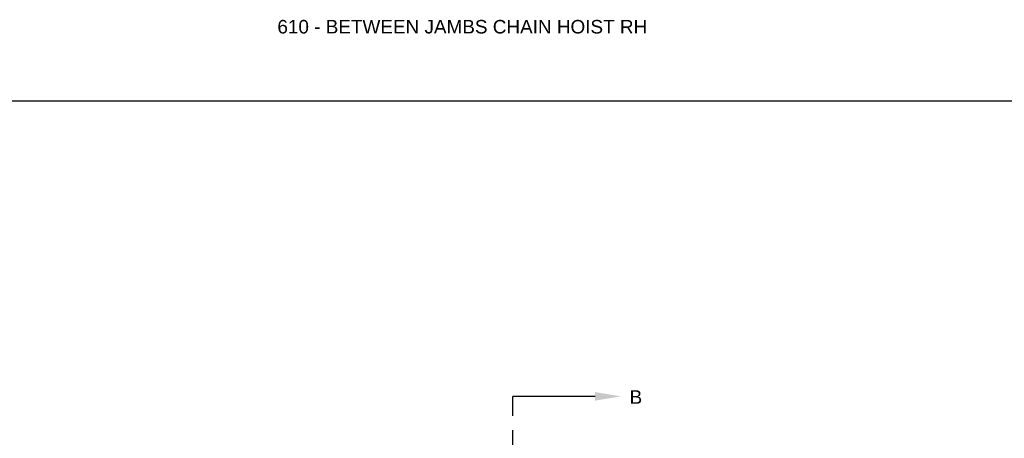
# Model space of a CAD drawing. Header units: inches. Extents: x 169.6 to 213.7, y 195.1 to 266.5.
# Tile 46 of 55: x 200.8 to 207.6, y 225.2 to 228.1. Entities that reach past the tile are written whole.
import ezdxf
from ezdxf import colors
from ezdxf.entities.mleader import LeaderData, LeaderLine
from ezdxf.math import Vec2, Vec3

# ---------------------------------------------------------------- set-up
doc = ezdxf.new("R2010")
doc.units = ezdxf.units.IN
doc.header["$LTSCALE"] = 0.25
doc.header["$MEASUREMENT"] = 0
doc.linetypes.add('CENTER', pattern=[2, 1.25, -0.25, 0.25, -0.25])
doc.layers.add('ANNOTATIONS', color=1, linetype='Continuous')
doc.layers.add('SECTION CUTS', color=6, linetype='CENTER')
doc.styles.add('ARIAL', font='arial.ttf', dxfattribs={"height": 0.09375})
doc.styles.get("Standard").update_dxf_attribs({"font": 'romans.shx'})

msp = doc.modelspace()

# ---------------------------------------------------------------- linework, layer by layer
at = {"layer": 'defpoints'}
msp.add_lwpolyline([(213.72204, 214.75854), (194.25216, 214.75854), (194.25216, 227.49365), (213.72204, 227.49365)], close=True, dxfattribs=at)
at = {"layer": 'SECTION CUTS'}
msp.add_line((204.2039, 219.79906), (204.2039, 225.44633), dxfattribs=at)

# ---------------------------------------------------------------- texts
at = {"layer": 'ANNOTATIONS', "insert": (202.57261, 228.05267), "char_height": 0.09375, "width": 4.6220629, "attachment_point": 1, "line_spacing_factor": 0.86134, "style": 'ARIAL'}
msp.add_mtext('610 - BETWEEN JAMBS CHAIN HOIST RH', dxfattribs=at)
at = {"layer": 'SECTION CUTS', "style": 'ARIAL'}
msp.add_text('B', height=0.09375, dxfattribs=at).set_placement((205.01193, 225.39463))

# ---------------------------------------------------------------- leaders
at = {"layer": 'SECTION CUTS'}
ml = msp.add_multileader_mtext('Standard', dxfattribs=at)
ml.set_content('', color=256)
ml.set_leader_properties()
ml.build(insert=Vec2(0, 0))
ml.multileader.update_dxf_attribs({"dogleg_length": 0, "arrow_head_size": 0.18})
ctx = ml.context
ctx.base_point, ctx.char_height, ctx.arrow_head_size, ctx.landing_gap_size, ctx.plane_origin, ctx.plane_x_axis, ctx.plane_y_axis = Vec3(204.2039, 225.44633), 0.18, 0.18, 0, Vec3(204.95342, 225.44633), Vec3(0, 1), Vec3(-1, 0)
notes = []
notes.append((ctx, [(0, (1, 1, 0), (204.2039, 225.44633), (1, 0), 0, [(0, [(204.95342, 225.44633)], 0, [])])]))
ctx.mtext.insert, ctx.mtext.text_direction, ctx.mtext.rotation, ctx.mtext.flow_direction = Vec3(204.1139, 225.44633), Vec3(0, 1), 1.5707963, 5
for ctx, leaders in notes:
    for number, flags, end, landing, length, lines in leaders:
        leader = LeaderData()
        leader.index, (leader.has_last_leader_line, leader.has_dogleg_vector, leader.attachment_direction) = number, flags
        leader.last_leader_point, leader.dogleg_vector, leader.dogleg_length = Vec3(end), Vec3(landing), length
        for number, points, colour, breaks in lines:
            line = LeaderLine()
            line.index, line.vertices, line.color, line.breaks = number, Vec3.list(points), colors.encode_raw_color(colour), breaks
            leader.lines.append(line)
        ctx.leaders.append(leader)

doc.saveas('drawing.dxf')
